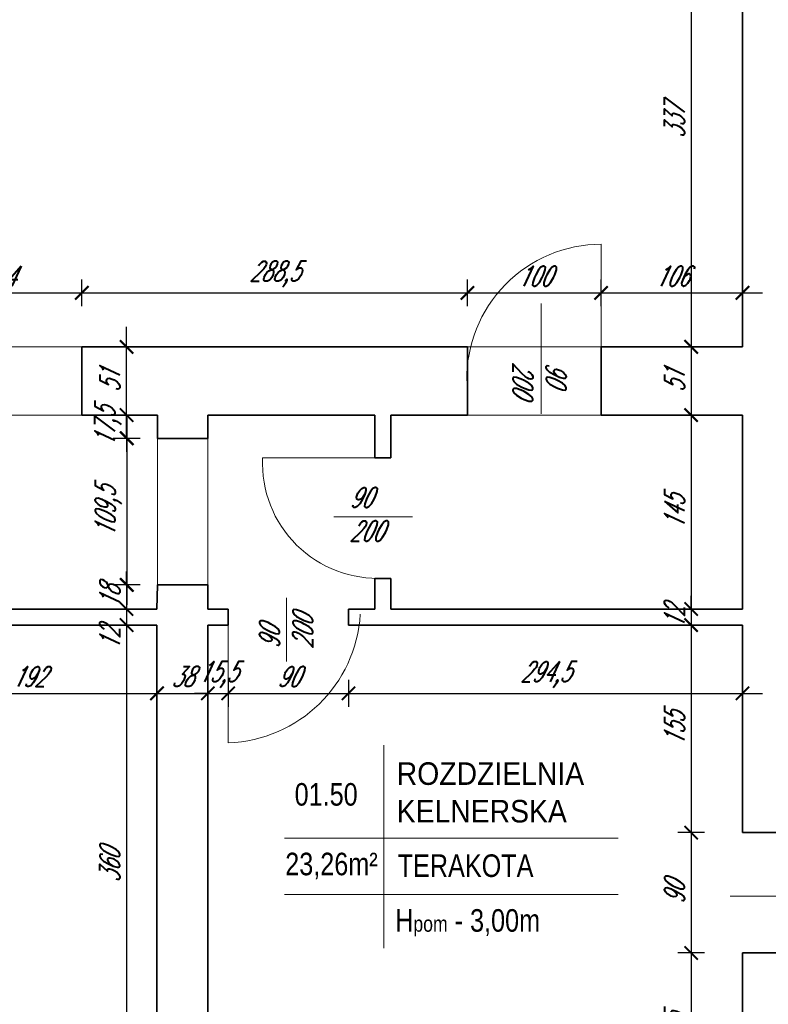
# Model space of a CAD drawing. Header units: millimetres. Extents: x 402 to 79005, y -7782 to 89952.
# Tile 226 of 256: x 23571 to 24131, y 38656 to 39392. Entities that reach past the tile are written whole.
import ezdxf

# ---------------------------------------------------------------- set-up
doc = ezdxf.new("R2010")
doc.units = ezdxf.units.MM
doc.header["$LTSCALE"] = 10
doc.linetypes.add('DASHED', pattern=[19.05, 12.7, -6.35])
doc.layers.get('0').update_dxf_attribs({"lineweight": 0})
doc.layers.get('Defpoints').update_dxf_attribs({"color": 253})
for name, color, linetype, lineweight in [('01 parter - ściany', 253, 'Continuous', 35), ('03_drzwi', 253, 'Continuous', 15), ('04-2_nad', 253, 'DASHED', 5), ('05-01_wymiary', 253, 'Continuous', 5), ('05-03_opis', 253, 'Continuous', 5)]:
    doc.layers.add(name, color=color, linetype=linetype, lineweight=lineweight)
doc.styles.add('ariel', font='ARIAL.TTF', dxfattribs={"width": 0.8})
doc.styles.add('ariel_wym', font='simplex.shx', dxfattribs={"width": 0.65, "oblique": 25})
doc.dimstyles.new('ariel 50 wnętrze', dxfattribs={"dimtxt": 15, "dimasz": 10, "dimexe": 10, "dimexo": 0, "dimgap": 5, "dimtad": 1, "dimdec": 1, "dimrnd": 0.5, "dimtxsty": 'ariel_wym', "dimblk": 'ARCHTICK', "dimcen": 2.5, "dimdle": 15, "dimazin": 0, "dimtfac": 1, "dimtdec": 1, "dimtix": 1, "dimtmove": 0, "dimatfit": 3, "dimldrblk": 'DOT', "dimfxl": 0, "dimarcsym": 0})

# ---------------------------------------------------------------- blocks, each defined once
blk = doc.blocks.new('_ArchTick')
at = {"color": 0, "linetype": 'ByBlock', "const_width": 0.15}
blk.add_lwpolyline([(-0.5, -0.5), (0.5, 0.5)], dxfattribs=at)
blk = doc.blocks.new('*D719')
at = {"layer": '05-01_wymiary', "color": 0, "lineweight": -2}
for p, q in [((24073.24, 39499.05), (24073.24, 39132.05)), ((24083.24, 39484.05), (24063.24, 39484.05)), ((24083.24, 39147.05), (24063.24, 39147.05))]:
    blk.add_line(p, q, dxfattribs=at)
at = {"layer": 'Defpoints', "color": 0}
for p in [(24111.69, 39484.05), (24073.24, 39147.05), (24094.24, 39147.05)]:
    blk.add_point(p, dxfattribs=at)
at = {"layer": '05-01_wymiary', "color": 0, "lineweight": -2, "xscale": 10, "yscale": 10, "zscale": 10}
for p, rotation in [((24073.24, 39484.05), 90), ((24073.24, 39147.05), 270)]:
    blk.add_blockref('_ArchTick', p, dxfattribs=dict(at, rotation=rotation))
at = {"layer": '05-01_wymiary', "color": 0, "insert": (24060.74, 39315.55), "char_height": 15, "attachment_point": 5, "rotation": 90, "style": 'ariel_wym'}
blk.add_mtext('337', dxfattribs=at)
blk = doc.blocks.new('_Dot')
at = {"color": 0, "linetype": 'ByBlock', "lineweight": -2}
blk.add_line((-0.5, 0), (-1, 0), dxfattribs=at)
at = {"color": 0, "linetype": 'ByBlock', "const_width": 0.5}
blk.add_lwpolyline([(-0.25, 0, 1), (0.25, 0, 1)], format="xyb", close=True, dxfattribs=at)
blk = doc.blocks.new('*D720')
at = {"layer": '05-01_wymiary', "color": 0, "lineweight": -2}
for p, q in [((24073.24, 39162.05), (24073.24, 39081.05)), ((24083.24, 39147.05), (24063.24, 39147.05)), ((24083.24, 39096.05), (24063.24, 39096.05))]:
    blk.add_line(p, q, dxfattribs=at)
at = {"layer": 'Defpoints', "color": 0}
for p in [(24094.24, 39147.05), (24073.24, 39096.05), (24111.69, 39096.05)]:
    blk.add_point(p, dxfattribs=at)
at = {"layer": '05-01_wymiary', "color": 0, "lineweight": -2, "xscale": 10, "yscale": 10, "zscale": 10}
for p, rotation in [((24073.24, 39147.05), 90), ((24073.24, 39096.05), 270)]:
    blk.add_blockref('_ArchTick', p, dxfattribs=dict(at, rotation=rotation))
at = {"layer": '05-01_wymiary', "color": 0, "insert": (24060.74, 39121.55), "char_height": 15, "attachment_point": 5, "rotation": 90, "style": 'ariel_wym'}
blk.add_mtext('51', dxfattribs=at)
blk = doc.blocks.new('*D721')
at = {"layer": '05-01_wymiary', "color": 0, "lineweight": -2}
for p, q in [((24073.24, 39111.05), (24073.24, 38936.05)), ((24083.24, 39096.05), (24063.24, 39096.05)), ((24083.24, 38951.05), (24063.24, 38951.05))]:
    blk.add_line(p, q, dxfattribs=at)
at = {"layer": 'Defpoints', "color": 0}
for p in [(24111.69, 39096.05), (24073.24, 38951.05), (24111.69, 38951.05)]:
    blk.add_point(p, dxfattribs=at)
at = {"layer": '05-01_wymiary', "color": 0, "lineweight": -2, "xscale": 10, "yscale": 10, "zscale": 10}
for p, rotation in [((24073.24, 39096.05), 90), ((24073.24, 38951.05), 270)]:
    blk.add_blockref('_ArchTick', p, dxfattribs=dict(at, rotation=rotation))
at = {"layer": '05-01_wymiary', "color": 0, "insert": (24060.74, 39023.55), "char_height": 15, "attachment_point": 5, "rotation": 90, "style": 'ariel_wym'}
blk.add_mtext('145', dxfattribs=at)
blk = doc.blocks.new('*D722')
at = {"layer": '05-01_wymiary', "color": 0, "lineweight": -2}
for p, q in [((24073.24, 38951.05), (24073.24, 38961.05)), ((24083.24, 38951.05), (24063.24, 38951.05)), ((24073.24, 38951.05), (24073.24, 38939.05)), ((24083.24, 38939.05), (24063.24, 38939.05)), ((24073.24, 38939.05), (24073.24, 38929.05))]:
    blk.add_line(p, q, dxfattribs=at)
at = {"layer": 'Defpoints', "color": 0}
for p in [(24111.69, 38951.05), (24073.24, 38939.05), (24111.69, 38939.05)]:
    blk.add_point(p, dxfattribs=at)
at = {"layer": '05-01_wymiary', "color": 0, "lineweight": -2, "xscale": 10, "yscale": 10, "zscale": 10}
for p, rotation in [((24073.24, 38951.05), 270), ((24073.24, 38939.05), 90)]:
    blk.add_blockref('_ArchTick', p, dxfattribs=dict(at, rotation=rotation))
at = {"layer": '05-01_wymiary', "color": 0, "insert": (24060.74, 38945.05), "char_height": 15, "attachment_point": 5, "rotation": 90, "style": 'ariel_wym'}
blk.add_mtext('12', dxfattribs=at)
blk = doc.blocks.new('*D723')
at = {"layer": '05-01_wymiary', "color": 0, "lineweight": -2}
for p, q in [((24073.24, 38954.05), (24073.24, 38768.91)), ((24083.24, 38939.05), (24063.24, 38939.05)), ((24083.24, 38783.91), (24063.24, 38783.91))]:
    blk.add_line(p, q, dxfattribs=at)
at = {"layer": 'Defpoints', "color": 0}
for p in [(24111.69, 38939.05), (24073.24, 38783.91), (24111.69, 38783.91)]:
    blk.add_point(p, dxfattribs=at)
at = {"layer": '05-01_wymiary', "color": 0, "lineweight": -2, "xscale": 10, "yscale": 10, "zscale": 10}
for p, rotation in [((24073.24, 38939.05), 90), ((24073.24, 38783.91), 270)]:
    blk.add_blockref('_ArchTick', p, dxfattribs=dict(at, rotation=rotation))
at = {"layer": '05-01_wymiary', "color": 0, "insert": (24060.74, 38861.48), "char_height": 15, "attachment_point": 5, "rotation": 90, "style": 'ariel_wym'}
blk.add_mtext('155', dxfattribs=at)
blk = doc.blocks.new('*D724')
at = {"layer": '05-01_wymiary', "color": 0, "lineweight": -2}
for p, q in [((24073.24, 38798.91), (24073.24, 38678.91)), ((24083.24, 38783.91), (24063.24, 38783.91)), ((24083.24, 38693.91), (24063.24, 38693.91))]:
    blk.add_line(p, q, dxfattribs=at)
at = {"layer": 'Defpoints', "color": 0}
for p in [(24111.69, 38783.91), (24073.24, 38693.91), (24111.69, 38693.91)]:
    blk.add_point(p, dxfattribs=at)
at = {"layer": '05-01_wymiary', "color": 0, "lineweight": -2, "xscale": 10, "yscale": 10, "zscale": 10}
for p, rotation in [((24073.24, 38783.91), 90), ((24073.24, 38693.91), 270)]:
    blk.add_blockref('_ArchTick', p, dxfattribs=dict(at, rotation=rotation))
at = {"layer": '05-01_wymiary', "color": 0, "insert": (24060.74, 38738.91), "char_height": 15, "attachment_point": 5, "rotation": 90, "style": 'ariel_wym'}
blk.add_mtext('90', dxfattribs=at)
blk = doc.blocks.new('*D725')
at = {"layer": '05-01_wymiary', "color": 0, "lineweight": -2}
for p, q in [((24073.24, 38708.91), (24073.24, 38564.05)), ((24083.24, 38693.91), (24063.24, 38693.91)), ((24083.24, 38579.05), (24063.24, 38579.05))]:
    blk.add_line(p, q, dxfattribs=at)
at = {"layer": 'Defpoints', "color": 0}
for p in [(24111.69, 38693.91), (24073.24, 38579.05), (24111.69, 38579.05)]:
    blk.add_point(p, dxfattribs=at)
at = {"layer": '05-01_wymiary', "color": 0, "lineweight": -2, "xscale": 10, "yscale": 10, "zscale": 10}
for p, rotation in [((24073.24, 38693.91), 90), ((24073.24, 38579.05), 270)]:
    blk.add_blockref('_ArchTick', p, dxfattribs=dict(at, rotation=rotation))
at = {"layer": '05-01_wymiary', "color": 0, "insert": (24060.74, 38636.48), "char_height": 15, "attachment_point": 5, "rotation": 90, "style": 'ariel_wym'}
blk.add_mtext('115', dxfattribs=at)
blk = doc.blocks.new('*D761')
at = {"layer": '05-01_wymiary', "color": 0, "lineweight": -2}
for p, q in [((23493.69, 39177.44), (23493.69, 39197.44)), ((23617.5, 39177.44), (23617.5, 39197.44)), ((23478.69, 39187.44), (23632.5, 39187.44))]:
    blk.add_line(p, q, dxfattribs=at)
at = {"layer": 'Defpoints', "color": 0}
for p in [(23617.5, 39187.44), (23493.69, 39147.05), (23617.5, 39147.05)]:
    blk.add_point(p, dxfattribs=at)
at = {"layer": '05-01_wymiary', "color": 0, "lineweight": -2, "xscale": 10, "yscale": 10, "zscale": 10, "rotation": 180}
blk.add_blockref('_ArchTick', (23493.69, 39187.44), dxfattribs=at)
at = {"layer": '05-01_wymiary', "color": 0, "lineweight": -2, "xscale": 10, "yscale": 10, "zscale": 10}
blk.add_blockref('_ArchTick', (23617.5, 39187.44), dxfattribs=at)
at = {"layer": '05-01_wymiary', "color": 0, "insert": (23555.59, 39199.94), "char_height": 15, "attachment_point": 5, "style": 'ariel_wym'}
blk.add_mtext('124', dxfattribs=at)
blk = doc.blocks.new('*D762')
at = {"layer": '05-01_wymiary', "color": 0, "lineweight": -2}
for p, q in [((23617.5, 39177.44), (23617.5, 39197.44)), ((23905.92, 39177.44), (23905.92, 39197.44)), ((23602.5, 39187.44), (23920.92, 39187.44))]:
    blk.add_line(p, q, dxfattribs=at)
at = {"layer": 'Defpoints', "color": 0}
for p in [(23905.92, 39187.44), (23617.5, 39147.05), (23905.92, 39147.05)]:
    blk.add_point(p, dxfattribs=at)
at = {"layer": '05-01_wymiary', "color": 0, "lineweight": -2, "xscale": 10, "yscale": 10, "zscale": 10, "rotation": 180}
blk.add_blockref('_ArchTick', (23617.5, 39187.44), dxfattribs=at)
at = {"layer": '05-01_wymiary', "color": 0, "lineweight": -2, "xscale": 10, "yscale": 10, "zscale": 10}
blk.add_blockref('_ArchTick', (23905.92, 39187.44), dxfattribs=at)
at = {"layer": '05-01_wymiary', "color": 0, "insert": (23761.71, 39201.37), "char_height": 15, "attachment_point": 5, "style": 'ariel_wym'}
blk.add_mtext('288,5', dxfattribs=at)
blk = doc.blocks.new('*D763')
at = {"layer": '05-01_wymiary', "color": 0, "lineweight": -2}
for p, q in [((23905.92, 39177.44), (23905.92, 39197.44)), ((24005.92, 39177.44), (24005.92, 39197.44)), ((23890.92, 39187.44), (24020.92, 39187.44))]:
    blk.add_line(p, q, dxfattribs=at)
at = {"layer": 'Defpoints', "color": 0}
for p in [(24005.92, 39187.44), (23905.92, 39147.05), (24005.92, 39147.05)]:
    blk.add_point(p, dxfattribs=at)
at = {"layer": '05-01_wymiary', "color": 0, "lineweight": -2, "xscale": 10, "yscale": 10, "zscale": 10, "rotation": 180}
blk.add_blockref('_ArchTick', (23905.92, 39187.44), dxfattribs=at)
at = {"layer": '05-01_wymiary', "color": 0, "lineweight": -2, "xscale": 10, "yscale": 10, "zscale": 10}
blk.add_blockref('_ArchTick', (24005.92, 39187.44), dxfattribs=at)
at = {"layer": '05-01_wymiary', "color": 0, "insert": (23955.92, 39199.94), "char_height": 15, "attachment_point": 5, "style": 'ariel_wym'}
blk.add_mtext('100', dxfattribs=at)
blk = doc.blocks.new('*D764')
at = {"layer": '05-01_wymiary', "color": 0, "lineweight": -2}
for p, q in [((24005.92, 39177.44), (24005.92, 39197.44)), ((24111.69, 39177.44), (24111.69, 39197.44)), ((23990.92, 39187.44), (24126.69, 39187.44))]:
    blk.add_line(p, q, dxfattribs=at)
at = {"layer": 'Defpoints', "color": 0}
for p in [(24111.69, 39187.44), (24005.92, 39147.05), (24111.69, 39147.05)]:
    blk.add_point(p, dxfattribs=at)
at = {"layer": '05-01_wymiary', "color": 0, "lineweight": -2, "xscale": 10, "yscale": 10, "zscale": 10, "rotation": 180}
blk.add_blockref('_ArchTick', (24005.92, 39187.44), dxfattribs=at)
at = {"layer": '05-01_wymiary', "color": 0, "lineweight": -2, "xscale": 10, "yscale": 10, "zscale": 10}
blk.add_blockref('_ArchTick', (24111.69, 39187.44), dxfattribs=at)
at = {"layer": '05-01_wymiary', "color": 0, "insert": (24058.8, 39199.94), "char_height": 15, "attachment_point": 5, "style": 'ariel_wym'}
blk.add_mtext('106', dxfattribs=at)
blk = doc.blocks.new('*D771')
at = {"layer": '05-01_wymiary', "color": 0, "lineweight": -2}
for p, q in [((23481.69, 38898.03), (23481.69, 38878.03)), ((23673.69, 38898.03), (23673.69, 38878.03)), ((23466.69, 38888.03), (23688.69, 38888.03))]:
    blk.add_line(p, q, dxfattribs=at)
at = {"layer": 'Defpoints', "color": 0}
for p in [(23481.69, 38939.05), (23673.69, 38939.05), (23673.69, 38888.03)]:
    blk.add_point(p, dxfattribs=at)
at = {"layer": '05-01_wymiary', "color": 0, "lineweight": -2, "xscale": 10, "yscale": 10, "zscale": 10, "rotation": 180}
blk.add_blockref('_ArchTick', (23481.69, 38888.03), dxfattribs=at)
at = {"layer": '05-01_wymiary', "color": 0, "lineweight": -2, "xscale": 10, "yscale": 10, "zscale": 10}
blk.add_blockref('_ArchTick', (23673.69, 38888.03), dxfattribs=at)
at = {"layer": '05-01_wymiary', "color": 0, "insert": (23577.69, 38900.53), "char_height": 15, "attachment_point": 5, "style": 'ariel_wym'}
blk.add_mtext('192', dxfattribs=at)
blk = doc.blocks.new('*D772')
at = {"layer": '05-01_wymiary', "color": 0, "lineweight": -2}
for p, q in [((23673.69, 38898.03), (23673.69, 38878.03)), ((23711.69, 38898.03), (23711.69, 38878.03)), ((23658.69, 38888.03), (23726.69, 38888.03))]:
    blk.add_line(p, q, dxfattribs=at)
at = {"layer": 'Defpoints', "color": 0}
for p in [(23673.69, 38939.05), (23711.69, 38939.05), (23711.69, 38888.03)]:
    blk.add_point(p, dxfattribs=at)
at = {"layer": '05-01_wymiary', "color": 0, "lineweight": -2, "xscale": 10, "yscale": 10, "zscale": 10, "rotation": 180}
blk.add_blockref('_ArchTick', (23673.69, 38888.03), dxfattribs=at)
at = {"layer": '05-01_wymiary', "color": 0, "lineweight": -2, "xscale": 10, "yscale": 10, "zscale": 10}
blk.add_blockref('_ArchTick', (23711.69, 38888.03), dxfattribs=at)
at = {"layer": '05-01_wymiary', "color": 0, "insert": (23692.69, 38900.53), "char_height": 15, "attachment_point": 5, "style": 'ariel_wym'}
blk.add_mtext('38', dxfattribs=at)
blk = doc.blocks.new('*D773')
at = {"layer": '05-01_wymiary', "color": 0, "lineweight": -2}
for p, q in [((23711.69, 38898.03), (23711.69, 38878.03)), ((23726.98, 38898.03), (23726.98, 38878.03)), ((23711.69, 38888.03), (23701.69, 38888.03)), ((23711.69, 38888.03), (23726.98, 38888.03)), ((23726.98, 38888.03), (23736.98, 38888.03))]:
    blk.add_line(p, q, dxfattribs=at)
at = {"layer": 'Defpoints', "color": 0}
for p in [(23711.69, 38939.05), (23726.98, 38939.05), (23726.98, 38888.03)]:
    blk.add_point(p, dxfattribs=at)
at = {"layer": '05-01_wymiary', "color": 0, "lineweight": -2, "xscale": 10, "yscale": 10, "zscale": 10}
blk.add_blockref('_ArchTick', (23711.69, 38888.03), dxfattribs=at)
at = {"layer": '05-01_wymiary', "color": 0, "lineweight": -2, "xscale": 10, "yscale": 10, "zscale": 10, "rotation": 180}
blk.add_blockref('_ArchTick', (23726.98, 38888.03), dxfattribs=at)
at = {"layer": '05-01_wymiary', "color": 0, "insert": (23719.33, 38901.96), "char_height": 15, "attachment_point": 5, "style": 'ariel_wym'}
blk.add_mtext('15,5', dxfattribs=at)
blk = doc.blocks.new('*D774')
at = {"layer": '05-01_wymiary', "color": 0, "lineweight": -2}
for p, q in [((23726.98, 38898.03), (23726.98, 38878.03)), ((23816.98, 38898.03), (23816.98, 38878.03)), ((23711.98, 38888.03), (23831.98, 38888.03))]:
    blk.add_line(p, q, dxfattribs=at)
at = {"layer": 'Defpoints', "color": 0}
for p in [(23726.98, 38939.05), (23816.98, 38939.05), (23816.98, 38888.03)]:
    blk.add_point(p, dxfattribs=at)
at = {"layer": '05-01_wymiary', "color": 0, "lineweight": -2, "xscale": 10, "yscale": 10, "zscale": 10, "rotation": 180}
blk.add_blockref('_ArchTick', (23726.98, 38888.03), dxfattribs=at)
at = {"layer": '05-01_wymiary', "color": 0, "lineweight": -2, "xscale": 10, "yscale": 10, "zscale": 10}
blk.add_blockref('_ArchTick', (23816.98, 38888.03), dxfattribs=at)
at = {"layer": '05-01_wymiary', "color": 0, "insert": (23771.98, 38900.53), "char_height": 15, "attachment_point": 5, "style": 'ariel_wym'}
blk.add_mtext('90', dxfattribs=at)
blk = doc.blocks.new('*D775')
at = {"layer": '05-01_wymiary', "color": 0, "lineweight": -2}
for p, q in [((23816.98, 38898.03), (23816.98, 38878.03)), ((24111.69, 38898.03), (24111.69, 38878.03)), ((23801.98, 38888.03), (24126.69, 38888.03))]:
    blk.add_line(p, q, dxfattribs=at)
at = {"layer": 'Defpoints', "color": 0}
for p in [(23816.98, 38939.05), (24111.69, 38939.05), (24111.69, 38888.03)]:
    blk.add_point(p, dxfattribs=at)
at = {"layer": '05-01_wymiary', "color": 0, "lineweight": -2, "xscale": 10, "yscale": 10, "zscale": 10, "rotation": 180}
blk.add_blockref('_ArchTick', (23816.98, 38888.03), dxfattribs=at)
at = {"layer": '05-01_wymiary', "color": 0, "lineweight": -2, "xscale": 10, "yscale": 10, "zscale": 10}
blk.add_blockref('_ArchTick', (24111.69, 38888.03), dxfattribs=at)
at = {"layer": '05-01_wymiary', "color": 0, "insert": (23964.33, 38901.96), "char_height": 15, "attachment_point": 5, "style": 'ariel_wym'}
blk.add_mtext('294,5', dxfattribs=at)
blk = doc.blocks.new('*D776')
at = {"layer": '05-01_wymiary', "color": 0, "lineweight": -2}
for p, q in [((23650.93, 39096.05), (23650.93, 39106.05)), ((23660.93, 39096.05), (23640.93, 39096.05)), ((23650.93, 39096.05), (23650.93, 39078.67)), ((23660.93, 39078.67), (23640.93, 39078.67)), ((23650.93, 39078.67), (23650.93, 39068.67))]:
    blk.add_line(p, q, dxfattribs=at)
at = {"layer": 'Defpoints', "color": 0}
for p in [(23673.98, 39096.05), (23650.93, 39078.67), (23673.98, 39078.67)]:
    blk.add_point(p, dxfattribs=at)
at = {"layer": '05-01_wymiary', "color": 0, "lineweight": -2, "xscale": 10, "yscale": 10, "zscale": 10}
for p, rotation in [((23650.93, 39096.05), 270), ((23650.93, 39078.67), 90)]:
    blk.add_blockref('_ArchTick', p, dxfattribs=dict(at, rotation=rotation))
at = {"layer": '05-01_wymiary', "color": 0, "insert": (23637, 39087.36), "char_height": 15, "attachment_point": 5, "rotation": 90, "style": 'ariel_wym'}
blk.add_mtext('17,5', dxfattribs=at)
blk = doc.blocks.new('*D777')
at = {"layer": '05-01_wymiary', "color": 0, "lineweight": -2}
for p, q in [((23651.22, 39093.67), (23651.22, 38954.14)), ((23661.22, 39078.67), (23641.22, 39078.67)), ((23661.22, 38969.14), (23641.22, 38969.14))]:
    blk.add_line(p, q, dxfattribs=at)
at = {"layer": 'Defpoints', "color": 0}
for p in [(23673.98, 39078.67), (23651.22, 38969.14), (23673.98, 38969.14)]:
    blk.add_point(p, dxfattribs=at)
at = {"layer": '05-01_wymiary', "color": 0, "lineweight": -2, "xscale": 10, "yscale": 10, "zscale": 10}
for p, rotation in [((23651.22, 39078.67), 90), ((23651.22, 38969.14), 270)]:
    blk.add_blockref('_ArchTick', p, dxfattribs=dict(at, rotation=rotation))
at = {"layer": '05-01_wymiary', "color": 0, "insert": (23637.29, 39023.91), "char_height": 15, "attachment_point": 5, "rotation": 90, "style": 'ariel_wym'}
blk.add_mtext('109,5', dxfattribs=at)
blk = doc.blocks.new('*D778')
at = {"layer": '05-01_wymiary', "color": 0, "lineweight": -2}
for p, q in [((23650.93, 38969.14), (23650.93, 38979.14)), ((23660.93, 38969.14), (23640.93, 38969.14)), ((23650.93, 38969.14), (23650.93, 38951.05)), ((23660.93, 38951.05), (23640.93, 38951.05)), ((23650.93, 38951.05), (23650.93, 38941.05))]:
    blk.add_line(p, q, dxfattribs=at)
at = {"layer": 'Defpoints', "color": 0}
for p in [(23673.98, 38969.14), (23650.93, 38951.05), (23673.69, 38951.05)]:
    blk.add_point(p, dxfattribs=at)
at = {"layer": '05-01_wymiary', "color": 0, "lineweight": -2, "xscale": 10, "yscale": 10, "zscale": 10}
for p, rotation in [((23650.93, 38969.14), 270), ((23650.93, 38951.05), 90)]:
    blk.add_blockref('_ArchTick', p, dxfattribs=dict(at, rotation=rotation))
at = {"layer": '05-01_wymiary', "color": 0, "insert": (23638.43, 38960.1), "char_height": 15, "attachment_point": 5, "rotation": 90, "style": 'ariel_wym'}
blk.add_mtext('18', dxfattribs=at)
blk = doc.blocks.new('*D779')
at = {"layer": '05-01_wymiary', "color": 0, "lineweight": -2}
for p, q in [((23650.93, 38966.05), (23650.93, 38924.05)), ((23660.93, 38951.05), (23640.93, 38951.05)), ((23660.93, 38939.05), (23640.93, 38939.05))]:
    blk.add_line(p, q, dxfattribs=at)
at = {"layer": 'Defpoints', "color": 0}
for p in [(23673.69, 38951.05), (23650.93, 38939.05), (23673.69, 38939.05)]:
    blk.add_point(p, dxfattribs=at)
at = {"layer": '05-01_wymiary', "color": 0, "lineweight": -2, "xscale": 10, "yscale": 10, "zscale": 10}
for p, rotation in [((23650.93, 38951.05), 90), ((23650.93, 38939.05), 270)]:
    blk.add_blockref('_ArchTick', p, dxfattribs=dict(at, rotation=rotation))
at = {"layer": '05-01_wymiary', "color": 0, "insert": (23638.43, 38929.05), "char_height": 15, "attachment_point": 5, "rotation": 90, "style": 'ariel_wym'}
blk.add_mtext('12', dxfattribs=at)
blk = doc.blocks.new('*D780')
at = {"layer": '05-01_wymiary', "color": 0, "lineweight": -2}
for p, q in [((23650.93, 38954.05), (23650.93, 38564.07)), ((23660.93, 38939.05), (23640.93, 38939.05)), ((23660.93, 38579.07), (23640.93, 38579.07))]:
    blk.add_line(p, q, dxfattribs=at)
at = {"layer": 'Defpoints', "color": 0}
for p in [(23673.69, 38939.05), (23650.93, 38579.07), (23673.69, 38579.07)]:
    blk.add_point(p, dxfattribs=at)
at = {"layer": '05-01_wymiary', "color": 0, "lineweight": -2, "xscale": 10, "yscale": 10, "zscale": 10}
for p, rotation in [((23650.93, 38939.05), 90), ((23650.93, 38579.07), 270)]:
    blk.add_blockref('_ArchTick', p, dxfattribs=dict(at, rotation=rotation))
at = {"layer": '05-01_wymiary', "color": 0, "insert": (23638.43, 38759.06), "char_height": 15, "attachment_point": 5, "rotation": 90, "style": 'ariel_wym'}
blk.add_mtext('360', dxfattribs=at)
blk = doc.blocks.new('*D781')
at = {"layer": '05-01_wymiary', "color": 0, "lineweight": -2}
for p, q in [((23650.93, 39081.05), (23650.93, 39162.05)), ((23640.93, 39147.05), (23660.93, 39147.05)), ((23660.93, 39096.05), (23640.93, 39096.05))]:
    blk.add_line(p, q, dxfattribs=at)
at = {"layer": 'Defpoints', "color": 0}
for p in [(23617.5, 39147.05), (23650.93, 39147.05), (23673.98, 39096.05)]:
    blk.add_point(p, dxfattribs=at)
at = {"layer": '05-01_wymiary', "color": 0, "lineweight": -2, "xscale": 10, "yscale": 10, "zscale": 10}
for p, rotation in [((23650.93, 39147.05), 90), ((23650.93, 39096.05), 270)]:
    blk.add_blockref('_ArchTick', p, dxfattribs=dict(at, rotation=rotation))
at = {"layer": '05-01_wymiary', "color": 0, "insert": (23638.43, 39121.55), "char_height": 15, "attachment_point": 5, "rotation": 90, "style": 'ariel_wym'}
blk.add_mtext('51', dxfattribs=at)

msp = doc.modelspace()

# ---------------------------------------------------------------- linework, layer by layer
at = {"layer": '01 parter - ściany'}
for p, q in [((24111.69, 39484.05), (24111.69, 39147.05)), ((23905.92, 39147.05), (23617.5, 39147.05)), ((23617.5, 39147.05), (23617.5, 39096.05)), ((23905.92, 39147.05), (23905.92, 39096.05)), ((24111.69, 39147.05), (24005.92, 39147.05)), ((24005.92, 39147.05), (24005.92, 39096.05)), ((23673.98, 39096.05), (23617.5, 39096.05)), ((23673.98, 39096.05), (23673.98, 39078.67)), ((23836.69, 39096.05), (23711.69, 39096.05)), ((23711.69, 39096.05), (23711.69, 39078.67)), ((23836.69, 39096.05), (23836.69, 39064)), ((23905.92, 39096.05), (23848.69, 39096.05)), ((23848.69, 39096.05), (23848.69, 39064)), ((24111.69, 39096.05), (24005.92, 39096.05)), ((24111.69, 39096.05), (24111.69, 38951.05)), ((23673.98, 39078.67), (23711.98, 39078.67)), ((23848.69, 39064), (23836.69, 39064)), ((23836.69, 38974), (23836.69, 38951.05)), ((23848.69, 38974), (23836.69, 38974)), ((23848.69, 38974), (23848.69, 38951.05)), ((23673.69, 38951.05), (23673.98, 38969.14)), ((23673.98, 38969.14), (23711.69, 38969.14)), ((23711.69, 38969.14), (23711.69, 38951.05)), ((23493.69, 38951.05), (23673.69, 38951.05)), ((23711.69, 38951.05), (23726.98, 38951.05)), ((23726.98, 38951.05), (23726.98, 38939.05)), ((23816.98, 38951.05), (23836.69, 38951.05)), ((23816.98, 38951.05), (23816.98, 38939.05)), ((23848.69, 38951.05), (24111.69, 38951.05)), ((23481.69, 38939.05), (23673.69, 38939.05)), ((23673.69, 38579.05), (23673.69, 38939.05)), ((23711.69, 38939.05), (23711.69, 38579.05)), ((23711.69, 38939.05), (23726.98, 38939.05)), ((23816.98, 38939.05), (24111.69, 38939.05)), ((24111.69, 38939.05), (24111.69, 38783.91)), ((24175.83, 38783.91), (24111.69, 38783.91)), ((24111.69, 38693.91), (24111.69, 38579.05)), ((24175.83, 38693.91), (24111.69, 38693.91))]:
    msp.add_line(p, q, dxfattribs=at)
at = {"layer": '03_drzwi'}
for p, q in [((24005.92, 39223.85), (24005.92, 39121.55)), ((23961, 39096.99), (23961, 39179.47)), ((23752.69, 39064), (23842.69, 39064)), ((23805.93, 39020.08), (23864.82, 39020.08)), ((23770.62, 38911.88), (23770.62, 38959.33)), ((23727.04, 38851.05), (23726.98, 38951.05)), ((24102.34, 38736.51), (24188.19, 38736.51))]:
    msp.add_line(p, q, dxfattribs=at)
for centre, radius, start, end in [((24006.27, 39122.98), 100.87, 90.1996, 180.81453), ((23838.73, 39060.14), 86.13, 177.43139, 273.21392), ((23723.55, 38953.38), 102.39, 271.95166, 356.53476)]:
    msp.add_arc(centre, radius, start, end, dxfattribs=at)
at = {"layer": '04-2_nad', "ltscale": 2}
for p, q in [((23493.69, 39147.05), (23617.5, 39147.05)), ((23905.92, 39147.05), (24005.92, 39147.05)), ((23617.5, 39096.05), (23493.69, 39096.05)), ((23905.92, 39096.05), (24005.92, 39096.05)), ((23673.98, 39078.67), (23673.98, 38969.14)), ((23711.69, 39078.67), (23711.69, 38969.14))]:
    msp.add_line(p, q, dxfattribs=at)
at = {"layer": '05-03_opis'}
for p, q in [((23843.39, 38849.35), (23843.39, 38697.55)), ((23769.01, 38779.69), (24018.64, 38779.69)), ((23769.01, 38737.68), (24018.64, 38737.68))]:
    msp.add_line(p, q, dxfattribs=at)

# ---------------------------------------------------------------- texts
at = {"layer": '03_drzwi', "char_height": 15, "width": 160.5905, "attachment_point": 7, "style": 'ariel_wym'}
for insert, rotation in [((23939.78, 39135.61), 270), ((23817.72, 39001.88), 0.0085), ((23790.31, 38921.41), 90)]:
    msp.add_mtext('90\\P200', dxfattribs=dict(at, insert=insert, rotation=rotation))
at = {"layer": '05-03_opis', "style": 'ariel'}
for s, insert, char_height, width, attachment_point in [('\\W0.9;{\\fArial|b0|i0|c238|p34;ROZDZIELNIA \\PKELNERSKA}', (23853.03, 38813.85), 16.8648, 337.5404, 4), ('{\\fArial|b0|i0|c238|p34;01.50}', (23800.23, 38812.39), 16.8648, 78.4171, 5), ('{\\fArial|b0|i0|c238|p34;23,26m²}', (23804.19, 38758.88), 16.8648, 78.4171, 5), ('TERAKOTA', (23853.72, 38759.08), 16.865, 232.4081, 4), ('{\\fArial|b0|i0|c238|p34; H\\H0.7x;pom\\H1.429x; - 3,00m}', (23846.61, 38716.47), 16.8648, 232.4081, 4)]:
    msp.add_mtext(s, dxfattribs=dict(at, insert=insert, char_height=char_height, width=width, attachment_point=attachment_point))

# ---------------------------------------------------------------- dimensions: what is measured, and where the dimension line sits
at = {"layer": '05-01_wymiary'}
for base, p1, p2, picture, middle in [((24073.24, 39147.05), (24111.69, 39484.05), (24094.24, 39147.05), '*D719', (24060.74, 39315.55)), ((23650.93, 39147.05), (23673.98, 39096.05), (23617.5, 39147.05), '*D781', (23638.43, 39121.55)), ((24073.24, 39096.05), (24094.24, 39147.05), (24111.69, 39096.05), '*D720', (24060.74, 39121.55)), ((24073.24, 38951.05), (24111.69, 39096.05), (24111.69, 38951.05), '*D721', (24060.74, 39023.55)), ((23651.22, 38969.14), (23673.98, 39078.67), (23673.98, 38969.14), '*D777', (23637.29, 39023.91)), ((23650.93, 38951.05), (23673.98, 38969.14), (23673.69, 38951.05), '*D778', (23638.43, 38960.1)), ((24073.24, 38939.05), (24111.69, 38951.05), (24111.69, 38939.05), '*D722', (24060.74, 38945.05)), ((23650.93, 38579.07), (23673.69, 38939.05), (23673.69, 38579.07), '*D780', (23638.43, 38759.06)), ((24073.24, 38783.91), (24111.69, 38939.05), (24111.69, 38783.91), '*D723', (24060.74, 38861.48)), ((24073.24, 38693.91), (24111.69, 38783.91), (24111.69, 38693.91), '*D724', (24060.74, 38738.91)), ((24073.24, 38579.05), (24111.69, 38693.91), (24111.69, 38579.05), '*D725', (24060.74, 38636.48))]:
    dim = msp.add_linear_dim(base=base, p1=p1, p2=p2, angle=90, dimstyle='ariel 50 wnętrze', override={"dimtmove": 1}, dxfattribs=at)
    dim.commit()
    dim.dimension.update_dxf_attribs({"geometry": picture, "text_midpoint": middle})
for base, p1, p2, picture, middle in [((23617.5, 39187.44), (23493.69, 39147.05), (23617.5, 39147.05), '*D761', (23555.59, 39199.94)), ((23905.92, 39187.44), (23617.5, 39147.05), (23905.92, 39147.05), '*D762', (23761.71, 39201.37)), ((24005.92, 39187.44), (23905.92, 39147.05), (24005.92, 39147.05), '*D763', (23955.92, 39199.94)), ((24111.69, 39187.44), (24005.92, 39147.05), (24111.69, 39147.05), '*D764', (24058.8, 39199.94)), ((23711.69, 38888.03), (23673.69, 38939.05), (23711.69, 38939.05), '*D772', (23692.69, 38900.53)), ((23726.98, 38888.03), (23711.69, 38939.05), (23726.98, 38939.05), '*D773', (23719.33, 38901.96)), ((23816.98, 38888.03), (23726.98, 38939.05), (23816.98, 38939.05), '*D774', (23771.98, 38900.53)), ((24111.69, 38888.03), (23816.98, 38939.05), (24111.69, 38939.05), '*D775', (23964.33, 38901.96))]:
    dim = msp.add_linear_dim(base=base, p1=p1, p2=p2, dimstyle='ariel 50 wnętrze', override={"dimtmove": 1}, dxfattribs=at)
    dim.commit()
    dim.dimension.update_dxf_attribs({"geometry": picture, "text_midpoint": middle})
dim = msp.add_linear_dim(base=(23650.93, 39078.67), p1=(23673.98, 39096.05), p2=(23673.98, 39078.67), angle=90, dimstyle='ariel 50 wnętrze', dxfattribs=at)
dim.commit()
dim.dimension.update_dxf_attribs({"geometry": '*D776', "text_midpoint": (23637, 39087.36)})
dim = msp.add_linear_dim(base=(23650.93, 38939.05), p1=(23673.69, 38951.05), p2=(23673.69, 38939.05), angle=90, dimstyle='ariel 50 wnętrze', override={"dimtmove": 1}, dxfattribs=at)
dim.commit()
dim.dimension.update_dxf_attribs({"geometry": '*D779', "text_midpoint": (23650.93, 38929.05), "dimtype": 160})
dim = msp.add_linear_dim(base=(23673.69, 38888.03), p1=(23481.69, 38939.05), p2=(23673.69, 38939.05), dimstyle='ariel 50 wnętrze', dxfattribs=at)
dim.commit()
dim.dimension.update_dxf_attribs({"geometry": '*D771', "text_midpoint": (23577.69, 38900.53)})

doc.saveas('drawing.dxf')
